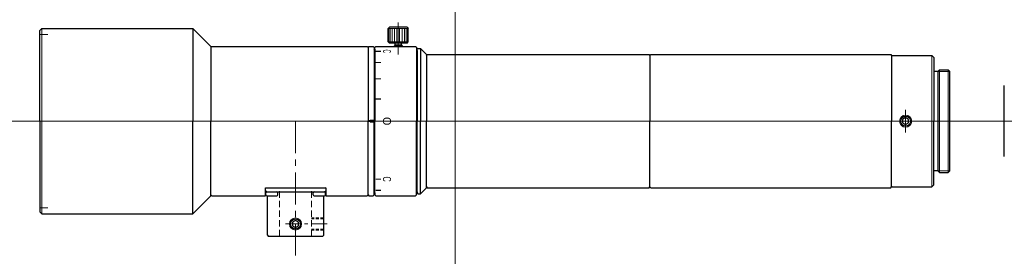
# Model space of a CAD drawing. Header units: millimetres. Extents: x -108 to 136, y 267 to 325.
import ezdxf
from ezdxf.enums import TextEntityAlignment as Align

# ---------------------------------------------------------------- set-up
doc = ezdxf.new("R2010")
doc.units = ezdxf.units.MM
doc.header["$LTSCALE"] = 0.25
doc.linetypes.add('CENTER', pattern=[50.8, 31.75, -6.35, 6.35, -6.35])
doc.linetypes.add('HIDDEN', pattern=[9.525, 6.35, -3.175])
doc.layers.add('00_補助線', color=252, linetype='Continuous', lineweight=0, plot=False)
for name, color, linetype, lineweight in [('01_中心線', 1, 'CENTER', 20), ('03_寸法・文字', 50, 'Continuous', 20), ('外観図', 7, 'Continuous', 30), ('画層1', 7, 'Continuous', 30), ('画層2', 2, 'Continuous', 30), ('ﾋﾞｽ・ﾈｼﾞ', 7, 'Continuous', 30)]:
    doc.layers.add(name, color=color, linetype=linetype, lineweight=lineweight)
doc.styles.add('VS Standard', font='txt', dxfattribs={"height": 3})

# ---------------------------------------------------------------- blocks, each defined once
blk = doc.blocks.new('HM30##')
at = {"layer": '外観図'}
blk.add_lwpolyline([(-0.75, -0.43), (0, -0.87), (0.75, -0.43), (0.75, 0.43), (0, 0.87), (-0.75, 0.43)], close=True, dxfattribs=at)
at = {"layer": '外観図', "lineweight": 9}
blk.add_circle((0, 0), 1.5, dxfattribs=at)
at = {"layer": '外観図'}
blk.add_circle((0, 0), 1.25, dxfattribs=at)

msp = doc.modelspace()

# ---------------------------------------------------------------- hatches: boundary and pattern name
at = {"layer": '03_寸法・文字'}
h = msp.add_hatch(color=256, dxfattribs=at)
h.dxf.hatch_style = 1
h.paths.add_polyline_path([(-18.42, 317.44), (-18.42, 317.14), (-19.72, 317.14), (-19.72, 317.44)])
h = msp.add_hatch(color=256, dxfattribs=at)
h.dxf.hatch_style = 1
h.paths.add_polyline_path([(-18.42, 314.68), (-18.42, 314.38), (-19.72, 314.38), (-19.72, 314.68)])
h = msp.add_hatch(color=256, dxfattribs=at)
h.dxf.hatch_style = 1
h.paths.add_polyline_path([(-18.42, 310.64), (-18.42, 310.34), (-19.72, 310.34), (-19.72, 310.64)])
h = msp.add_hatch(color=256, dxfattribs=at)
h.dxf.hatch_style = 1
h.paths.add_polyline_path([(-18.42, 305.63), (-18.42, 305.33), (-19.72, 305.33), (-19.72, 305.63)])
h = msp.add_hatch(color=256, dxfattribs=at)
h.dxf.hatch_style = 1
h.paths.add_polyline_path([(-21.62, 300.25), (-21.62, 299.75), (-20.12, 299.75), (-20.12, 300.25)])
h = msp.add_hatch(color=256, dxfattribs=at)
h.dxf.hatch_style = 1
h.paths.add_polyline_path([(-18.42, 300.15), (-18.42, 299.85), (-19.72, 299.85), (-19.72, 300.15)])
h = msp.add_hatch(color=256, dxfattribs=at)
h.dxf.hatch_style = 1
h.paths.add_polyline_path([(-18.42, 285.76), (-18.42, 285.46), (-19.72, 285.46), (-19.72, 285.76)])
h = msp.add_hatch(color=256, dxfattribs=at)
h.dxf.hatch_style = 1
h.paths.add_polyline_path([(-18.42, 282.99), (-18.42, 282.69), (-19.72, 282.69), (-19.72, 282.99)])

# ---------------------------------------------------------------- linework, layer by layer
at = {"layer": '00_補助線', "lineweight": 20}
for p, q in [((-101.12, 321.5), (-103.12, 321.5)), ((-101.12, 278.5), (-103.12, 278.5))]:
    msp.add_line(p, q, dxfattribs=at)
at = {"layer": '00_補助線'}
for p, direction in [((0, 0), (0, 1)), ((0, 300), (1, 0))]:
    msp.add_xline(p, direction, dxfattribs=at)
at = {"layer": '01_中心線'}
for p, q in [((-14.12, 316.5), (-14.12, 325.13)), ((111.88, 297.21), (111.88, 302.79)), ((-108.12, 300), (-22, 300)), ((-39.62, 300), (-39.62, 266.5)), ((136.38, 300), (-15.34, 300))]:
    msp.add_line(p, q, dxfattribs=at)
at = {"layer": '01_中心線', "ltscale": 0.5}
msp.add_line((-42.12, 274.5), (-31.62, 274.5), dxfattribs=at)
at = {"layer": '03_寸法・文字'}
for p, q in [((-21.12, 300.25), (-20.12, 300.25)), ((-21.12, 299.75), (-20.12, 299.75))]:
    msp.add_line(p, q, dxfattribs=at)
at = {"layer": '外観図'}
for p, q in [((-16.29, 323.3), (-16.62, 322.98)), ((-16.62, 319.62), (-16.62, 322.98)), ((-11.94, 323.3), (-16.29, 323.3)), ((-11.94, 323.3), (-11.62, 322.98)), ((-11.62, 319.62), (-11.62, 322.98)), ((-16.29, 319.3), (-16.62, 319.62)), ((-11.94, 319.3), (-16.29, 319.3)), ((-15.12, 318.6), (-14.92, 318.8)), ((-15.12, 318.5), (-15.12, 318.6)), ((-14.92, 318.8), (-14.92, 319.3)), ((-13.32, 318.8), (-14.92, 318.8)), ((-13.32, 318.8), (-13.32, 319.3)), ((-13.32, 318.8), (-13.12, 318.6)), ((-13.12, 318.5), (-13.12, 318.6)), ((-11.94, 319.3), (-11.62, 319.62)), ((119.85, 312.3), (118.85, 312.3)), ((119.85, 312.3), (120.25, 312.7)), ((119.85, 312.3), (119.85, 312.3)), ((119.85, 312.3), (119.85, 287.7)), ((120.25, 312.7), (122.45, 312.7)), ((122.85, 312.3), (122.45, 312.7)), ((122.85, 287.7), (122.85, 312.3)), ((119.85, 287.7), (118.85, 287.7)), ((119.85, 287.7), (120.25, 287.3)), ((119.85, 287.7), (119.85, 287.7)), ((120.25, 287.3), (122.45, 287.3)), ((122.85, 287.7), (122.45, 287.3)), ((-47.12, 281.5), (-47.12, 283.5)), ((-47.12, 283.5), (-32.12, 283.5)), ((-47.12, 283.3), (-46.92, 283.5)), ((-47.12, 282.7), (-46.92, 282.5)), ((-47.02, 281.75), (-47.02, 282.25)), ((-46.92, 282.5), (-32.32, 282.5)), ((-46.77, 282.5), (-44.27, 282.5)), ((-46.77, 281.5), (-44.27, 281.5)), ((-46.62, 271.7), (-46.62, 281.5)), ((-44.02, 281.75), (-44.02, 282.25)), ((-35.22, 281.75), (-35.22, 282.25)), ((-34.97, 282.5), (-32.47, 282.5)), ((-34.97, 281.5), (-32.47, 281.5)), ((-32.62, 271.7), (-32.62, 281.5)), ((-32.12, 283.3), (-32.32, 283.5)), ((-32.32, 282.5), (-32.12, 282.7)), ((-32.22, 281.75), (-32.22, 282.25)), ((-32.12, 283.5), (-32.12, 281.5)), ((-46.62, 271.7), (-46.42, 271.5)), ((-32.82, 271.5), (-32.62, 271.7))]:
    msp.add_line(p, q, dxfattribs=at)
at = {"layer": '外観図', "lineweight": 9}
for p, q in [((-11.62, 322.98), (-16.62, 322.98)), ((-16.43, 322.98), (-16.43, 319.62)), ((-16.1, 322.98), (-16.1, 319.62)), ((-15.64, 322.98), (-15.64, 319.62)), ((-15.08, 322.98), (-15.08, 319.62)), ((-14.45, 322.98), (-14.45, 319.62)), ((-13.79, 322.98), (-13.79, 319.62)), ((-13.16, 322.98), (-13.16, 319.62)), ((-12.6, 322.98), (-12.6, 319.62)), ((-12.14, 322.98), (-12.14, 319.62)), ((-11.81, 322.98), (-11.81, 319.62)), ((-11.62, 319.62), (-16.62, 319.62)), ((-13.12, 318.6), (-15.12, 318.6)), ((118.35, 316.3), (118.35, 300)), ((118.35, 283.7), (118.35, 300))]:
    msp.add_line(p, q, dxfattribs=at)
at = {"layer": '外観図', "lineweight": 20}
for p, q in [((-14.92, 318.5), (-14.92, 318.8)), ((-13.32, 318.5), (-13.32, 318.8)), ((119.85, 312.3), (122.85, 312.3)), ((120.25, 287.3), (120.25, 312.7)), ((122.45, 312.7), (122.45, 287.3)), ((119.85, 287.7), (122.85, 287.7))]:
    msp.add_line(p, q, dxfattribs=at)
at = {"layer": '外観図', "color": 3, "linetype": 'HIDDEN', "lineweight": 20}
for p, q in [((-43.62, 271.5), (-43.62, 283.5)), ((-35.62, 271.5), (-35.62, 283.5))]:
    msp.add_line(p, q, dxfattribs=at)
at = {"layer": '外観図', "color": 3, "linetype": 'HIDDEN', "lineweight": 20, "ltscale": 0.5}
for p, q in [((-32.62, 276), (-35.62, 276)), ((-32.62, 275.75), (-35.62, 275.75)), ((-32.62, 273.25), (-35.62, 273.25)), ((-32.62, 273), (-35.62, 273))]:
    msp.add_line(p, q, dxfattribs=at)
at = {"layer": '外観図'}
msp.add_lwpolyline([(-40.37, 274.07), (-39.62, 273.63), (-38.87, 274.07), (-38.87, 274.93), (-39.62, 275.37), (-40.37, 274.93)], close=True, dxfattribs=at)
at = {"layer": '外観図', "lineweight": 20}
msp.add_circle((-39.62, 274.5), 1.5, dxfattribs=at)
at = {"layer": '外観図'}
msp.add_circle((-39.62, 274.5), 1.25, dxfattribs=at)
for centre, start, end in [((-46.77, 282.25), 90, 180), ((-46.77, 281.75), 180, 270), ((-44.27, 282.25), 0, 90), ((-44.27, 281.75), 270, 0), ((-34.97, 282.25), 90, 180), ((-34.97, 281.75), 180, 270), ((-32.47, 282.25), 0, 90), ((-32.47, 281.75), 270, 0)]:
    msp.add_arc(centre, 0.25, start, end, dxfattribs=at)
at = {"layer": '画層1'}
for p, q in [((118.35, 316.3), (118.85, 315.8)), ((118.85, 315.8), (118.85, 300)), ((136.38, 291.2), (136.38, 308.8)), ((118.85, 284.2), (118.85, 300)), ((118.35, 283.7), (118.85, 284.2)), ((-46.42, 271.5), (-32.82, 271.5))]:
    msp.add_line(p, q, dxfattribs=at)
at = {"layer": '画層2', "color": 7}
for p, q in [((-103.12, 322.5), (-102.62, 323)), ((-102.62, 323), (-65.12, 323)), ((-65.12, 323), (-60.62, 318.5)), ((-65.12, 323), (-65.12, 300)), ((-103.12, 300), (-103.12, 322.5)), ((-60.62, 318.5), (-60.62, 318.3)), ((-60.62, 318.3), (-60.42, 318.5)), ((-60.62, 318.3), (-60.62, 300)), ((-60.42, 318.5), (-21.82, 318.5)), ((-21.82, 318.5), (-21.62, 318.3)), ((-21.62, 318.3), (-21.42, 318.5)), ((-21.62, 318.3), (-21.62, 300)), ((-21.42, 318.5), (-20.32, 318.5)), ((-20.32, 318.5), (-20.12, 318.3)), ((-20.12, 318.3), (-20.12, 317.6)), ((-19.92, 318.3), (-19.72, 318.5)), ((-19.92, 317.8), (-19.92, 318.3)), ((-19.72, 318.5), (-9.82, 318.5)), ((-9.82, 318.5), (-9.62, 318.3)), ((-9.62, 318.3), (-9.62, 317.5)), ((-9.42, 317.8), (-9.22, 318)), ((-9.22, 318), (-8.62, 318)), ((-8.62, 318), (-7.12, 316.5)), ((-8.62, 318), (-8.62, 300)), ((-20.12, 317.6), (-19.92, 317.8)), ((-20.12, 317.6), (-20.12, 300)), ((-19.92, 317.8), (-19.92, 300)), ((-9.62, 317.5), (-9.42, 317.5)), ((-9.62, 317.5), (-9.62, 300)), ((-9.42, 317.5), (-9.42, 317.8)), ((-9.42, 317.5), (-9.42, 300)), ((-7.12, 316.5), (-7.12, 316.3)), ((-7.12, 316.3), (-6.92, 316.5)), ((-7.12, 316.3), (-7.12, 300)), ((-6.92, 316.5), (48.18, 316.5)), ((48.18, 316.5), (48.38, 316.3)), ((48.38, 316.3), (48.58, 316.5)), ((48.38, 316.3), (48.38, 300)), ((48.58, 316.5), (108.18, 316.5)), ((108.18, 316.5), (108.38, 316.3)), ((108.38, 316.3), (108.38, 316.1)), ((108.38, 316.1), (108.58, 316.3)), ((108.38, 316.1), (108.38, 300)), ((108.58, 316.3), (118.35, 316.3)), ((-103.12, 300), (-103.12, 277.5)), ((-65.12, 277), (-65.12, 300)), ((-60.62, 281.7), (-60.62, 300)), ((-21.62, 281.7), (-21.62, 300)), ((-20.12, 282.4), (-20.12, 300)), ((-19.92, 282.2), (-19.92, 300)), ((-9.62, 282.5), (-9.62, 300)), ((-9.42, 282.5), (-9.42, 300)), ((-8.62, 282), (-8.62, 300)), ((-7.12, 283.7), (-7.12, 300)), ((48.38, 283.7), (48.38, 300)), ((108.38, 283.9), (108.38, 300)), ((-7.12, 283.5), (-7.12, 283.7)), ((-7.12, 283.7), (-6.92, 283.5)), ((48.18, 283.5), (48.38, 283.7)), ((48.38, 283.7), (48.58, 283.5)), ((108.18, 283.5), (108.38, 283.7)), ((108.38, 283.7), (108.38, 283.9)), ((108.38, 283.9), (108.58, 283.7)), ((108.58, 283.7), (118.35, 283.7)), ((-65.12, 277), (-60.62, 281.5)), ((-60.62, 281.5), (-60.62, 281.7)), ((-60.62, 281.7), (-60.42, 281.5)), ((-60.42, 281.5), (-47.12, 281.5)), ((-32.12, 281.5), (-21.82, 281.5)), ((-21.82, 281.5), (-21.62, 281.7)), ((-21.62, 281.7), (-21.42, 281.5)), ((-21.42, 281.5), (-20.32, 281.5)), ((-20.32, 281.5), (-20.12, 281.7)), ((-20.12, 281.7), (-20.12, 282.4)), ((-20.12, 282.4), (-19.92, 282.2)), ((-19.92, 282.2), (-19.92, 281.7)), ((-19.92, 281.7), (-19.72, 281.5)), ((-19.72, 281.5), (-9.82, 281.5)), ((-9.82, 281.5), (-9.62, 281.7)), ((-9.62, 281.7), (-9.62, 282.5)), ((-9.62, 282.5), (-9.42, 282.5)), ((-9.42, 282.5), (-9.42, 282.2)), ((-9.42, 282.2), (-9.22, 282)), ((-9.22, 282), (-8.62, 282)), ((-8.62, 282), (-7.12, 283.5)), ((-6.92, 283.5), (48.18, 283.5)), ((48.58, 283.5), (108.18, 283.5)), ((-103.12, 277.5), (-102.62, 277)), ((-102.62, 277), (-65.12, 277))]:
    msp.add_line(p, q, dxfattribs=at)
at = {"layer": '画層2', "color": 7, "lineweight": 9}
for p in [(-102.62, 323), (-102.62, 277)]:
    msp.add_line(p, (-102.62, 300), dxfattribs=at)

# ---------------------------------------------------------------- block references
at = {"layer": 'ﾋﾞｽ・ﾈｼﾞ'}
msp.add_blockref('HM30##', (111.88, 300), dxfattribs=at)

# ---------------------------------------------------------------- texts
at = {"layer": '03_寸法・文字', "style": 'VS Standard'}
for width, p in [(0.36, (-15.92, 317.31)), (0.63, (-15.92, 285.63))]:
    msp.add_text('C', height=2, rotation=270, dxfattribs=dict(at, width=width)).set_placement(p, align=Align.TOP_CENTER)
msp.add_text('O', height=2, rotation=270, dxfattribs=at).set_placement((-15.92, 299.99), align=Align.TOP_CENTER)

doc.saveas('drawing.dxf')
